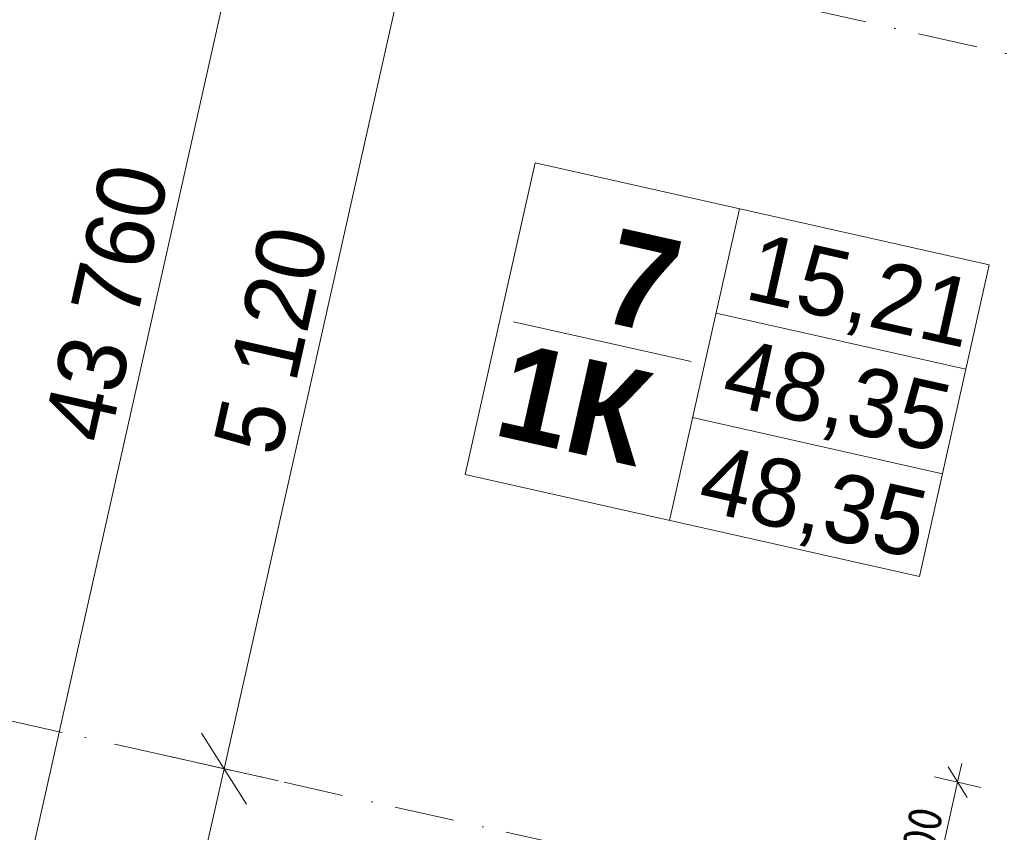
# Model space of a CAD drawing. Header units: millimetres. Extents: x -7213913 to -6999406, y 6129472 to 6470382.
# Tile 141 of 256: x -7208239 to -7202438, y 6182287 to 6187074. Entities that reach past the tile are written whole.
import ezdxf
from ezdxf.enums import TextEntityAlignment as Align

# ---------------------------------------------------------------- set-up
doc = ezdxf.new("R2010")
doc.units = ezdxf.units.MM
doc.header["$MEASUREMENT"] = 0
doc.linetypes.add('Штрихпунктирная', pattern=[670.277762, 352.777767, -176.388884, 0, -141.111112])
for name, color, linetype in [('S - квартира_маркер.АР', 7, 'Continuous'), ('АР-Чертеж-Оси_Осевые размеры.АР', 7, 'Continuous'), ('АР-Чертеж-Размеры.АР', 7, 'Continuous')]:
    doc.layers.add(name, color=color, linetype=linetype)
for name, color, linetype, lineweight in [('S - квартира_маркер.АР_Ном._пера__1', 7, 'Continuous', 0), ('АР-Чертеж-Оси_Осевые размеры.АР_Ном._пера__1', 7, 'Continuous', 0), ('АР-Чертеж-Оси_Осевые размеры.АР_Ном._пера__120', 7, 'Continuous', 0), ('АР-Чертеж-Размеры.АР_Ном._пера__1', 7, 'Continuous', 0)]:
    doc.layers.add(name, color=color, linetype=linetype, lineweight=lineweight)
doc.styles.add('РЎР“Р•РќР•Р\xa0Р\x98Р\xa0_РЎРўР\x98Р›Р¬_3', font='GOST_Common.ttf')
doc.styles.add('РЎР“Р•РќР•Р\xa0Р\x98Р\xa0_РЎРўР\x98Р›Р¬_5', font='GOTHIC.TTF')
doc.styles.add('РЎР“Р•РќР•Р\xa0Р\x98Р\xa0_РЎРўР\x98Р›Р¬_6', font='GOTHICB.TTF')
doc.dimstyles.new('СГЕНЕРИР_СТИЛЬ__1', dxfattribs={"dimtxt": 400, "dimasz": 332.5, "dimexe": 0.18, "dimexo": 0.0625, "dimgap": 0, "dimtad": 1, "dimdec": 0, "dimzin": 0, "dimdsep": 46, "dimtxsty": 'РЎР“Р•РќР•Р\xa0Р\x98Р\xa0_РЎРўР\x98Р›Р¬_5', "dimblk": 'ARROWHEAD_6', "dimblk1": 'ARROWHEAD_6', "dimblk2": 'ARROWHEAD_6', "dimcen": 0.09, "dimse1": 1, "dimse2": 1, "dimclrd": 7, "dimclre": 7, "dimclrt": 7, "dimazin": 0, "dimtfac": 1, "dimtdec": 4, "dimtmove": 0, "dimatfit": 3, "dimfxl": 1, "dimtolj": 1, "dimtzin": 0, "dimarcsym": 0})
doc.dimstyles.new('СГЕНЕРИР_СТИЛЬ__2', dxfattribs={"dimtxt": 400, "dimasz": 332.5, "dimexe": 0.18, "dimexo": 0.0625, "dimgap": 0, "dimtad": 1, "dimdec": 0, "dimzin": 0, "dimdsep": 46, "dimtxsty": 'РЎР“Р•РќР•Р\xa0Р\x98Р\xa0_РЎРўР\x98Р›Р¬_5', "dimblk": 'ARROWHEAD_6', "dimblk1": 'ARROWHEAD_6', "dimblk2": 'ARROWHEAD_6', "dimcen": 0.09, "dimse1": 1, "dimse2": 1, "dimclrd": 7, "dimclre": 7, "dimclrt": 7, "dimazin": 0, "dimtfac": 1, "dimtdec": 4, "dimtmove": 2, "dimatfit": 3, "dimfxl": 1, "dimtolj": 1, "dimtzin": 0, "dimarcsym": 0})
doc.dimstyles.new('СГЕНЕРИР_СТИЛЬ__5', dxfattribs={"dimtxt": 200, "dimasz": 142.5, "dimexe": 0.18, "dimexo": 0.0625, "dimgap": 0, "dimtad": 1, "dimdec": 0, "dimzin": 0, "dimdsep": 46, "dimtxsty": 'РЎР“Р•РќР•Р\xa0Р\x98Р\xa0_РЎРўР\x98Р›Р¬_3', "dimblk": 'ARROWHEAD_6', "dimblk1": 'ARROWHEAD_6', "dimblk2": 'ARROWHEAD_6', "dimcen": 0.09, "dimse1": 1, "dimse2": 1, "dimclrd": 7, "dimclre": 7, "dimclrt": 7, "dimazin": 0, "dimtfac": 1, "dimtdec": 4, "dimtmove": 0, "dimatfit": 3, "dimfxl": 1, "dimtolj": 1, "dimtzin": 0, "dimarcsym": 0})

# ---------------------------------------------------------------- blocks, each defined once
blk = doc.blocks.new('labelLabPP_FlatE34FrameRed3d[108]_10', base_point=(-7205250.8, 6185649.7))
at = {"layer": 'S - квартира_маркер.АР_Ном._пера__1', "color": 7, "linetype": 'Continuous', "lineweight": 0}
for p, q in [((-7205202.4, 6186230.2), (-7205614.7, 6184394.7)), ((-7205202.4, 6186230.2), (-7202526.7, 6185629.2)), ((-7203998.2, 6185959.7), (-7204410.4, 6184124.2)), ((-7202526.7, 6185629.2), (-7202938.9, 6183793.7)), ((-7204136.3, 6185344.7), (-7202664.8, 6185014.2)), ((-7205330.5, 6185294.9), (-7204282.4, 6185059.5)), ((-7204274.4, 6184729.7), (-7202802.9, 6184399.2)), ((-7205614.7, 6184394.7), (-7202938.9, 6183793.7))]:
    blk.add_line(p, q, dxfattribs=at)
at = {"layer": 'S - квартира_маркер.АР_Ном._пера__1', "color": 7, "lineweight": 0}
for tag, height, style, p in [('TS_FLATNUMBER', 560, 'РЎР“Р•РќР•Р\xa0Р\x98Р\xa0_РЎРўР\x98Р›Р¬_6', (-7204168.5, 6185441.3)), ('TS_LIVING_ROOM_AREA', 400, 'РЎР“Р•РќР•Р\xa0Р\x98Р\xa0_РЎРўР\x98Р›Р¬_5', (-7202628.3, 6185334.6)), ('TS_POSTFIXNUMROOMS', 560, 'РЎР“Р•РќР•Р\xa0Р\x98Р\xa0_РЎРўР\x98Р›Р¬_6', (-7204343.8, 6184667.9)), ('TS_WITHOUTBALK', 400, 'РЎР“Р•РќР•Р\xa0Р\x98Р\xa0_РЎРўР\x98Р›Р¬_5', (-7202767.1, 6184716.6)), ('TS_ALLSQUARE', 400, 'РЎР“Р•РќР•Р\xa0Р\x98Р\xa0_РЎРўР\x98Р›Р¬_5', (-7202907.3, 6184092.2))]:
    blk.add_attdef(tag, text='', height=height, rotation=347.34172, dxfattribs=dict(at, style=style)).set_placement(p, align=Align.MIDDLE_RIGHT)
blk = doc.blocks.new('*D883', base_point=(-6566190.3, 6562677.8))
at = {"layer": 'АР-Чертеж-Оси_Осевые размеры.АР_Ном._пера__1', "color": 7, "linetype": 'Continuous', "lineweight": 0, "transparency": 16777216}
for p, q in [((-7205367.1, 6190086.5), (-7205912.7, 6187657.1)), ((-7205780.3, 6187448), (-7206045.1, 6187866.1)), ((-7206232.9, 6187729), (-7205592.6, 6187585.1)), ((-7205912.7, 6187657.1), (-7207034.7, 6182661.5)), ((-7206902.3, 6182452.4), (-7207167.1, 6182870.6)), ((-7207354.8, 6182733.4), (-7206714.5, 6182589.6))]:
    blk.add_line(p, q, dxfattribs=at)
at = {"layer": 'АР-Чертеж-Оси_Осевые размеры.АР_Ном._пера__1', "color": 7, "lineweight": 0, "transparency": 16777216, "insert": (-7206706.2, 6184489), "char_height": 400, "attachment_point": 7, "rotation": 77.34176, "style": 'РЎР“Р•РќР•Р\xa0Р\x98Р\xa0_РЎРўР\x98Р›Р¬_5'}
blk.add_mtext('\\A1;{\\pql;\\fCentury Gothic|b0|i0|c204|p0;\\W1.000000;5\xa0120}', dxfattribs=at)
blk = doc.blocks.new('ARROWHEAD_6')
at = {"color": 0, "linetype": 'Continuous', "lineweight": 0}
for p, q in [((-0.5, -0.5), (0.5, 0.5)), ((0, 0), (-1, 0))]:
    blk.add_line(p, q, dxfattribs=at)
blk = doc.blocks.new('*D884', base_point=(-6566190.3, 6562677.8))
at = {"layer": 'АР-Чертеж-Оси_Осевые размеры.АР_Ном._пера__1', "color": 7, "linetype": 'Continuous', "lineweight": 0, "transparency": 16777216}
for p, q in [((-7205912.7, 6187657.1), (-7207034.7, 6182661.5)), ((-7206902.3, 6182452.4), (-7207167.1, 6182870.6)), ((-7207354.8, 6182733.4), (-7206714.5, 6182589.6)), ((-7207034.7, 6182661.5), (-7207900.3, 6178807.5)), ((-7207767.9, 6178598.4), (-7208032.7, 6179016.6)), ((-7208220.4, 6178879.4), (-7207580.1, 6178735.6)), ((-7207900.3, 6178807.5), (-7208623.4, 6175587.7))]:
    blk.add_line(p, q, dxfattribs=at)
at = {"layer": 'АР-Чертеж-Оси_Осевые размеры.АР_Ном._пера__1', "color": 7, "lineweight": 0, "transparency": 16777216, "insert": (-7207700, 6180064.3), "char_height": 400, "attachment_point": 7, "rotation": 77.34176, "style": 'РЎР“Р•РќР•Р\xa0Р\x98Р\xa0_РЎРўР\x98Р›Р¬_5'}
blk.add_mtext('\\A1;{\\pql;\\fCentury Gothic|b0|i0|c204|p0;\\W1.000000;3\xa0950}', dxfattribs=at)
blk = doc.blocks.new('*D890', base_point=(-6566190.3, 6562677.8))
at = {"layer": 'АР-Чертеж-Оси_Осевые размеры.АР_Ном._пера__1', "color": 7, "linetype": 'Continuous', "lineweight": 0, "transparency": 16777216}
for p, q in [((-7203046.9, 6204959.5), (-7202989.4, 6205215.7)), ((-7202914.5, 6204750.4), (-7203179.3, 6205168.6)), ((-7202726.8, 6204887.6), (-7203367.1, 6205031.4)), ((-7212636.3, 6162263.2), (-7203046.9, 6204959.5)), ((-7212768.7, 6162472.3), (-7212503.9, 6162054.1)), ((-7212316.1, 6162191.3), (-7212956.4, 6162335.1)), ((-7212693.8, 6162007), (-7212636.3, 6162263.2))]:
    blk.add_line(p, q, dxfattribs=at)
at = {"layer": 'АР-Чертеж-Оси_Осевые размеры.АР_Ном._пера__1', "color": 7, "lineweight": 0, "transparency": 16777216, "insert": (-7207709.5, 6184564.6), "char_height": 400, "attachment_point": 7, "rotation": 77.34176, "style": 'РЎР“Р•РќР•Р\xa0Р\x98Р\xa0_РЎРўР\x98Р›Р¬_5'}
blk.add_mtext('\\A1;{\\pql;\\fCentury Gothic|b0|i0|c204|p0;\\W1.000000;43\xa0760}', dxfattribs=at)
blk = doc.blocks.new('*D927', base_point=(-6566190.3, 6562677.8))
at = {"layer": 'АР-Чертеж-Размеры.АР_Ном._пера__1', "color": 7, "linetype": 'Continuous', "lineweight": 0, "transparency": 16777216}
for p, q in [((-7202656.4, 6182493), (-7202769.8, 6182672.2)), ((-7202688.4, 6182692.4), (-7202713.1, 6182582.6)), ((-7202713.1, 6182582.6), (-7202932.3, 6181606.8)), ((-7202850.3, 6182613.4), (-7202575.9, 6182551.8)), ((-7202989, 6181696.4), (-7202875.5, 6181517.2)), ((-7203069.5, 6181637.6), (-7202795, 6181576)), ((-7202932.3, 6181606.8), (-7202956.9, 6181497.1))]:
    blk.add_line(p, q, dxfattribs=at)
at = {"layer": 'АР-Чертеж-Размеры.АР_Ном._пера__1', "color": 7, "lineweight": 0, "transparency": 16777216, "insert": (-7202926.9, 6181813), "char_height": 200, "attachment_point": 7, "rotation": 77.34172, "style": 'РЎР“Р•РќР•Р\xa0Р\x98Р\xa0_РЎРўР\x98Р›Р¬_3'}
blk.add_mtext('\\A1;{\\pql;\\fGOST Common|b0|i0|c204|p0;\\W1.000000;1\xa0000}', dxfattribs=at)
blk = doc.blocks.new('*D928', base_point=(-6566190.3, 6562677.8))
at = {"layer": 'АР-Чертеж-Размеры.АР_Ном._пера__1', "color": 7, "linetype": 'Continuous', "lineweight": 0, "transparency": 16777216}
for p, q in [((-7201897.1, 6186068.1), (-7202010.6, 6186247.4)), ((-7201953.8, 6186157.7), (-7201929.2, 6186267.5)), ((-7201816.6, 6186126.9), (-7202091, 6186188.6)), ((-7202172.9, 6185182.2), (-7201953.8, 6186157.7)), ((-7202229.7, 6185271.8), (-7202116.2, 6185092.6)), ((-7202035.7, 6185151.4), (-7202310.2, 6185213)), ((-7202197.6, 6185072.4), (-7202172.9, 6185182.2))]:
    blk.add_line(p, q, dxfattribs=at)
at = {"layer": 'АР-Чертеж-Размеры.АР_Ном._пера__1', "color": 7, "lineweight": 0, "transparency": 16777216, "insert": (-7202167.7, 6185388.2), "char_height": 200, "attachment_point": 7, "rotation": 77.34172, "style": 'РЎР“Р•РќР•Р\xa0Р\x98Р\xa0_РЎРўР\x98Р›Р¬_3'}
blk.add_mtext('\\A1;{\\pql;\\fGOST Common|b0|i0|c204|p0;\\W1.000000;1\xa0000}', dxfattribs=at)
blk = doc.blocks.new('Стандартный Маркер Сетки[182]_10', base_point=(-7208310.8, 6182948.1))
at = {"layer": 'АР-Чертеж-Оси_Осевые размеры.АР_Ном._пера__120', "color": 7, "linetype": 'Штрихпунктирная', "lineweight": 0}
for q in [(-7208310.8, 6182948.1), (-7183218.3, 6177312.4), (-7207335.2, 6182729)]:
    blk.add_line((-7207335.2, 6182729), q, dxfattribs=at)
blk.add_point((-7207335.2, 6182729), dxfattribs=at)
at = {"layer": 'АР-Чертеж-Оси_Осевые размеры.АР_Ном._пера__120', "color": 7, "lineweight": 0, "style": 'РЎР“Р•РќР•Р\xa0Р\x98Р\xa0_РЎРўР\x98Р›Р¬_5'}
blk.add_attdef('AC_MarkerText_1', text='', height=350, rotation=347.34176, dxfattribs=at).set_placement((-7208728.8, 6183238.8), align=Align.TOP_CENTER)
blk = doc.blocks.new('Стандартный Маркер Сетки[185]_10', base_point=(-7207190.9, 6187944.1))
at = {"layer": 'АР-Чертеж-Оси_Осевые размеры.АР_Ном._пера__120', "color": 7, "linetype": 'Штрихпунктирная', "lineweight": 0}
blk.add_line((-7206215.2, 6187725), (-7182117.1, 6182312.7), dxfattribs=at)
at = {"layer": 'АР-Чертеж-Оси_Осевые размеры.АР_Ном._пера__120', "color": 7, "lineweight": 0, "style": 'РЎР“Р•РќР•Р\xa0Р\x98Р\xa0_РЎРўР\x98Р›Р¬_5'}
blk.add_attdef('AC_MarkerText_1', text='', height=350, rotation=347.34176, dxfattribs=at).set_placement((-7207608.8, 6188234.8), align=Align.TOP_CENTER)
blk = doc.blocks.new('Стандартный Маркер Сетки[203]_10', base_point=(-7208310.8, 6182948.1))
at = {"layer": 'АР-Чертеж-Оси_Осевые размеры.АР_Ном._пера__120', "color": 7, "linetype": 'Штрихпунктирная', "lineweight": 0}
for q in [(-7208310.8, 6182948.1), (-7183218.3, 6177312.4), (-7207335.2, 6182729)]:
    blk.add_line((-7207335.2, 6182729), q, dxfattribs=at)
blk.add_point((-7207335.2, 6182729), dxfattribs=at)
at = {"layer": 'АР-Чертеж-Оси_Осевые размеры.АР_Ном._пера__120', "color": 7, "lineweight": 0, "style": 'РЎР“Р•РќР•Р\xa0Р\x98Р\xa0_РЎРўР\x98Р›Р¬_5'}
blk.add_attdef('AC_MarkerText_1', text='', height=350, rotation=347.34176, dxfattribs=at).set_placement((-7208728.8, 6183238.8), align=Align.TOP_CENTER)
blk = doc.blocks.new('Стандартный Маркер Сетки[206]_10', base_point=(-7207190.9, 6187944.1))
at = {"layer": 'АР-Чертеж-Оси_Осевые размеры.АР_Ном._пера__120', "color": 7, "linetype": 'Штрихпунктирная', "lineweight": 0}
blk.add_line((-7206215.2, 6187725), (-7182117.1, 6182312.7), dxfattribs=at)
at = {"layer": 'АР-Чертеж-Оси_Осевые размеры.АР_Ном._пера__120', "color": 7, "lineweight": 0, "style": 'РЎР“Р•РќР•Р\xa0Р\x98Р\xa0_РЎРўР\x98Р›Р¬_5'}
blk.add_attdef('AC_MarkerText_1', text='', height=350, rotation=347.34176, dxfattribs=at).set_placement((-7207608.8, 6188234.8), align=Align.TOP_CENTER)

msp = doc.modelspace()

# ---------------------------------------------------------------- block references
at = {"layer": 'S - квартира_маркер.АР', "color": 104, "linetype": 'Continuous', "lineweight": 15, "true_color": 0x029e21}
msp.add_blockref('labelLabPP_FlatE34FrameRed3d[108]_10', (-7205250.8, 6185649.7), dxfattribs=at).add_auto_attribs({'TS_POSTFIXNUMROOMS': '1К ', 'TS_FLATNUMBER': ' 7 ', 'TS_LIVING_ROOM_AREA': '15,21', 'TS_WITHOUTBALK': '48,35', 'TS_ALLSQUARE': '48,35'})
at = {"layer": 'АР-Чертеж-Оси_Осевые размеры.АР', "color": 8, "linetype": 'Continuous', "lineweight": 15}
for name, p in [('Стандартный Маркер Сетки[185]_10', (-7207190.9, 6187944.1)), ('Стандартный Маркер Сетки[206]_10', (-7207190.9, 6187944.1)), ('Стандартный Маркер Сетки[182]_10', (-7208310.8, 6182948.1)), ('Стандартный Маркер Сетки[203]_10', (-7208310.8, 6182948.1))]:
    msp.add_blockref(name, p, dxfattribs=at)

# ---------------------------------------------------------------- dimensions: what is measured, and where the dimension line sits
at = {"layer": 'АР-Чертеж-Оси_Осевые размеры.АР', "color": 7, "linetype": 'Continuous', "lineweight": 0}
for base, p1, p2, angle, dimstyle, picture, middle in [((-7203046.9, 6204959.5), (-7213412.7, 6162437.5), (-7203841.7, 6205138), 77.34176, 'СГЕНЕРИР_СТИЛЬ__2', '*D890', (-7207720.9, 6185426.5)), ((-7207034.7, 6182661.5), (-7207678.7, 6188053.7), (-7208798.7, 6183057.7), 257.34176, 'СГЕНЕРИР_СТИЛЬ__1', '*D883', (-7206751, 6185202.3)), ((-7207900.3, 6178807.5), (-7208798.7, 6183057.7), (-7209666.3, 6179204.2), 257.34176, 'СГЕНЕРИР_СТИЛЬ__1', '*D884', (-7207744.8, 6180777.6))]:
    dim = msp.add_linear_dim(base=base, p1=p1, p2=p2, angle=angle, dimstyle=dimstyle, dxfattribs=at)
    dim.commit()
    dim.dimension.update_dxf_attribs({"geometry": picture, "text_midpoint": middle, "dimtype": 160, "text_rotation": 77.34176})
at = {"layer": 'АР-Чертеж-Размеры.АР', "color": 7, "linetype": 'Continuous', "lineweight": 0}
for base, p1, p2, angle, picture, middle in [((-7201953.8, 6186157.7), (-7202175.6, 6185182.8), (-7201952.8, 6186157.5), 77.34172, '*D928', (-7202190.1, 6185744.9)), ((-7202932.3, 6181606.8), (-7202713.1, 6182582.6), (-7202932.3, 6181606.8), 257.34172, '*D927', (-7202949.3, 6182169.6))]:
    dim = msp.add_linear_dim(base=base, p1=p1, p2=p2, angle=angle, dimstyle='СГЕНЕРИР_СТИЛЬ__5', dxfattribs=at)
    dim.commit()
    dim.dimension.update_dxf_attribs({"geometry": picture, "text_midpoint": middle, "dimtype": 160, "text_rotation": 77.34172})

doc.saveas('drawing.dxf')
